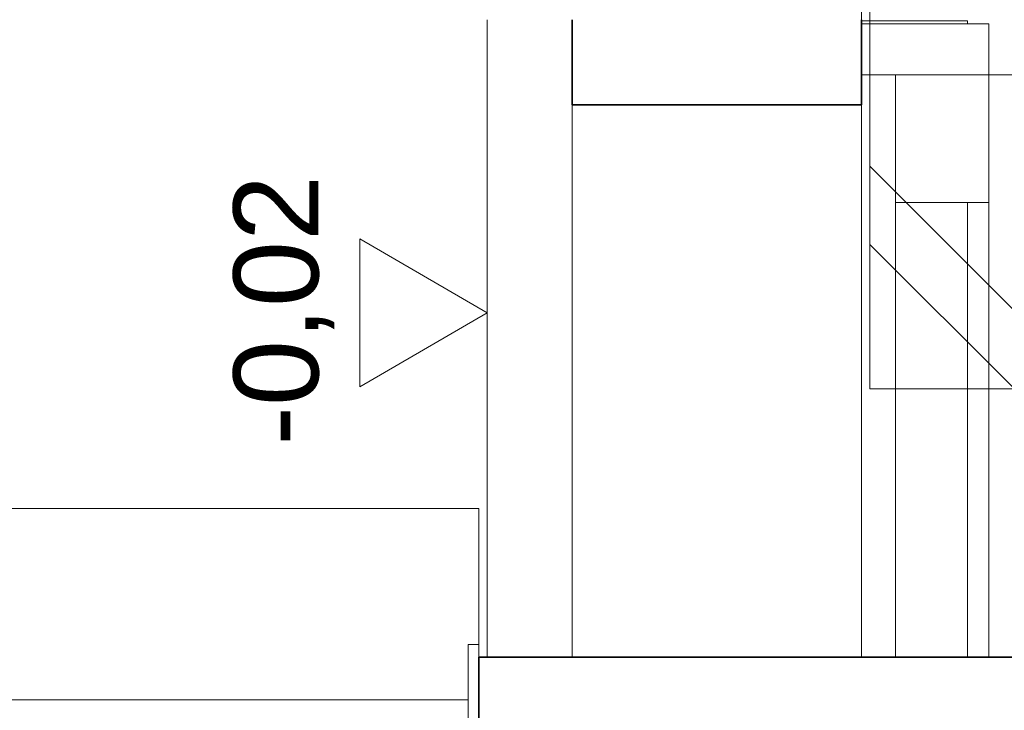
# Model space of a CAD drawing. Header units: millimetres. Extents: x -8078 to 241103, y -4319 to 602442.
# Tile 52 of 148: x 36610 to 38926, y 295419 to 297044. Entities that reach past the tile are written whole.
import ezdxf

# ---------------------------------------------------------------- set-up
doc = ezdxf.new("R2010")
doc.units = ezdxf.units.MM
doc.header["$MEASUREMENT"] = 0
doc.set_wipeout_variables(frame=1)
doc.linetypes.add('Wipeout_Contour', pattern=[1000, 0, -1000])
for name, color, linetype in [('#podkład', 252, 'Continuous'), ('- A - ocieplenie', 7, 'Continuous'), ('2D - Ogólne', 7, 'Continuous'), ('Konstrukcja - Stropy', 7, 'Continuous'), ('Konstrukcja - Ściany zewnętrzne', 7, 'Continuous'), ('Wymiarowanie - Ogólne', 7, 'Continuous')]:
    doc.layers.add(name, color=color, linetype=linetype)
doc.styles.add('STYL_AUTOMATYCZNY_3', font='txt')

# ---------------------------------------------------------------- blocks, each defined once
blk = doc.blocks.new('qqe433333')
at = {"layer": '- A - ocieplenie', "color": 252, "linetype": 'Continuous', "lineweight": 35, "ltscale": 100}
for p, q in [((-1482.6, 682969.5), (-1482.6, 682769.5)), ((-1482.6, 682769.5), (-802.6, 682769.5))]:
    blk.add_line(p, q, dxfattribs=at)
at = {"layer": '2D - Ogólne', "color": 252, "linetype": 'Continuous', "lineweight": 13, "ltscale": 100, "flags": 128}
blk.add_lwpolyline([(-802.6, 681469.5), (-802.6, 685156), (-154.5, 685156), (-154.5, 681469.5)], close=True, dxfattribs=at)
at = {"layer": 'Konstrukcja - Stropy', "color": 252, "linetype": 'Continuous', "lineweight": 13, "ltscale": 100}
for p, q in [((-1482.6, 682769.5), (-1482.6, 681469.5)), ((-802.6, 682769.5), (-802.6, 681469.5))]:
    blk.add_line(p, q, dxfattribs=at)
at = {"layer": 'Konstrukcja - Ściany zewnętrzne', "color": 252, "linetype": 'Continuous', "lineweight": 35, "ltscale": 100}
for p, q in [((-1482.6, 681469.5), (-802.6, 681469.5)), ((-802.6, 681469.5), (-722.6, 681469.5))]:
    blk.add_line(p, q, dxfattribs=at)
at = {"color": 252, "linetype": 'Wipeout_Contour', "lineweight": 0, "ltscale": 1881781.322112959}
blk.add_wipeout([(-1702.6, 681669.5), (-1702.6, 681819.5), (-4788.2, 681819.5), (-4792.6, 681669.5)], dxfattribs=at).dxf.layer = '- A - ocieplenie'
at = {"color": 252, "linetype": 'Wipeout_Contour', "lineweight": 0, "ltscale": 3745109.471471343}
blk.add_wipeout([(-502.6, 682839.5), (-332.6, 682839.5), (-332.6, 682969.5), (-802.6, 682969.5), (-802.6, 682966.5), (-552.6, 682966.5), (-552.6, 682959.5), (-502.6, 682959.5)], dxfattribs=at).dxf.layer = '- A - ocieplenie'
at = {"color": 252, "linetype": 'Wipeout_Contour', "lineweight": 0, "ltscale": 1871527.408376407}
blk.add_wipeout([(-552.6, 681469.5), (-502.6, 681469.5), (-502.6, 682539.5), (-552.6, 682539.5)], dxfattribs=at).dxf.layer = '- A - ocieplenie'
at = {"color": 252, "linetype": 'Wipeout_Contour', "lineweight": 0, "ltscale": 2819164.285012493}
blk.add_wipeout([(-1727.6, 681469.5), (-1727.6, 681499.5), (-1702.6, 681499.5), (-1702.6, 681669.5), (-4652.6, 681669.5), (-4652.6, 681469.5)], dxfattribs=at).dxf.layer = '- A - ocieplenie'
at = {"layer": 'Konstrukcja - Stropy', "color": 252, "linetype": 'Continuous', "lineweight": 13, "ltscale": 100}
blk.add_line((-502.6, 681469.5), (-502.6, 682539.5), dxfattribs=at)
at = {"layer": 'Konstrukcja - Ściany zewnętrzne', "color": 252, "linetype": 'Continuous', "lineweight": 20, "ltscale": 100}
for p, q in [((-502.6, 682539.5), (-722.6, 682539.5)), ((-552.6, 681469.5), (-552.6, 682539.5))]:
    blk.add_line(p, q, dxfattribs=at)
at = {"layer": 'Konstrukcja - Ściany zewnętrzne', "color": 252, "linetype": 'Continuous', "lineweight": 35, "ltscale": 100}
blk.add_line((-722.6, 681469.5), (-192.6, 681469.5), dxfattribs=at)
at = {"color": 252, "linetype": 'Wipeout_Contour', "lineweight": 0, "ltscale": 1872925.853102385}
blk.add_wipeout([(-802.6, 682959.5), (-802.6, 682839.5), (-502.6, 682839.5), (-502.6, 682959.5)], dxfattribs=at).dxf.layer = '- A - ocieplenie'
at = {"color": 252, "linetype": 'Wipeout_Contour', "lineweight": 0, "ltscale": 1881234.283052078}
blk.add_wipeout([(-1727.6, 681369.4), (-1727.6, 681469.5), (-4652.6, 681469.5), (-4652.6, 681369.4)], dxfattribs=at).dxf.layer = '- A - ocieplenie'
at = {"layer": '2D - Ogólne', "linetype": 'Continuous', "lineweight": 20}
h = blk.add_hatch(dxfattribs=at)
h.set_pattern_fill('Podwójny_szraf_1_4_0008', color=252, angle=90, style=0, pattern_type=2)
h.set_pattern_definition([(135, (-1702.6, 957497.23), (-459.6194, -459.6194), []), (135, (-1794.5, 957405.3), (-459.6194, -459.6194), [])])
h.paths.add_polyline_path([(-632.6, 667889.4), (-632.6, 660538), (4861.5, 660538), (4861.5, 667889.4), (4861.5, 675919.5), (4861.5, 690940.5), (3807.4, 690940.5), (-632.6, 690940.5), (-632.6, 685441.2), (-782.6, 683519.1), (-782.6, 682100.8), (516.8, 682100.8), (516.8, 681469.5), (3867.4, 681469.5), (3867.4, 675893.9), (1897.4, 675893.9), (1897.4, 667889.4)])
at = {"layer": '- A - ocieplenie', "color": 252, "linetype": 'Continuous', "lineweight": 35, "ltscale": 100}
for p, q in [((-802.6, 682969.5), (-802.6, 682839.5)), ((-802.6, 682839.5), (-802.6, 682769.5))]:
    blk.add_line(p, q, dxfattribs=at)
at = {"layer": '- A - ocieplenie', "color": 252, "linetype": 'Continuous', "lineweight": 20, "ltscale": 100}
for p, q in [((-802.6, 682959.5), (-502.6, 682959.5)), ((-502.6, 682959.5), (-502.6, 682839.5)), ((-4652.6, 681369.4), (-1727.6, 681369.4))]:
    blk.add_line(p, q, dxfattribs=at)
at = {"layer": '2D - Ogólne', "color": 252, "linetype": 'Continuous', "lineweight": 13, "ltscale": 100, "flags": 128}
blk.add_lwpolyline([(4861.5, 690940.5), (4861.5, 675919.5), (4861.5, 667889.4), (4861.5, 660538), (-632.6, 660538), (-632.6, 667889.4), (1897.4, 667889.4), (1897.4, 675893.9), (3867.4, 675893.9), (3867.4, 681469.5), (516.8, 681469.5), (516.8, 682100.8), (-782.6, 682100.8), (-782.6, 683519.1), (-632.6, 685441.2), (-632.6, 690940.5)], dxfattribs=at)
at = {"layer": 'Konstrukcja - Stropy', "color": 252, "linetype": 'Continuous', "lineweight": 13, "ltscale": 100}
for p, q in [((-802.6, 682839.5), (-722.6, 682839.5)), ((-722.6, 682839.5), (-722.6, 681469.5)), ((-202.6, 682839.5), (-502.6, 682839.5))]:
    blk.add_line(p, q, dxfattribs=at)
at = {"layer": 'Konstrukcja - Ściany zewnętrzne', "color": 252, "linetype": 'Continuous', "lineweight": 20, "ltscale": 100}
for p, q in [((-802.6, 682966.5), (-552.6, 682966.5)), ((-552.6, 682959.5), (-552.6, 682966.5)), ((-722.6, 682839.5), (-502.6, 682839.5)), ((-502.6, 682839.5), (-502.6, 682539.5))]:
    blk.add_line(p, q, dxfattribs=at)
at = {"color": 252, "linetype": 'Wipeout_Contour', "lineweight": 0, "ltscale": 2818197.957006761}
blk.add_wipeout([(-1702.6, 681469.5), (-1682.6, 681469.5), (-1682.6, 682969.5), (-3772.6, 682969.5), (-3772.6, 681819.5), (-1702.6, 681819.5)], dxfattribs=at).dxf.layer = '- A - ocieplenie'
at = {"layer": '- A - ocieplenie', "color": 252, "linetype": 'Continuous', "lineweight": 20, "ltscale": 100}
for p, q in [((-4788.2, 681819.5), (-1702.6, 681819.5)), ((-1702.6, 681669.5), (-1702.6, 681819.5)), ((-1702.6, 681669.5), (-1702.6, 681499.5)), ((-1702.6, 681469.5), (-1682.6, 681469.5))]:
    blk.add_line(p, q, dxfattribs=at)
at = {"layer": 'Konstrukcja - Stropy', "color": 252, "linetype": 'Continuous', "lineweight": 13, "ltscale": 100}
blk.add_line((-1682.6, 682969.5), (-1682.6, 681469.5), dxfattribs=at)
at = {"layer": 'Konstrukcja - Ściany zewnętrzne', "color": 252, "linetype": 'Continuous', "lineweight": 13, "ltscale": 100}
for p, q in [((-1727.6, 681499.5), (-1727.6, 681269.5)), ((-1727.6, 681499.5), (-1702.6, 681499.5)), ((-1702.6, 681499.5), (-1702.6, 681469.5))]:
    blk.add_line(p, q, dxfattribs=at)
at = {"layer": 'Konstrukcja - Ściany zewnętrzne', "color": 252, "linetype": 'Continuous', "lineweight": 35, "ltscale": 100}
for p, q in [((-1702.6, 681469.5), (-1682.6, 681469.5)), ((-1682.6, 681469.5), (-1482.6, 681469.5))]:
    blk.add_line(p, q, dxfattribs=at)
at = {"layer": 'Konstrukcja - Ściany zewnętrzne', "color": 252, "linetype": 'Continuous', "lineweight": 35, "ltscale": 100, "flags": 128}
blk.add_lwpolyline([(-1702.6, 681469.5), (-1702.6, 681269.5), (-1702.6, 681219.5), (-1702.6, 681169.5)], dxfattribs=at)
at = {"layer": 'Wymiarowanie - Ogólne', "color": 252, "linetype": 'Continuous', "lineweight": 13, "ltscale": 100}
for p, q in [((-1682.6, 682279.9), (-1682.6, 682504.9)), ((-1982.6, 682105.9), (-1982.6, 682453.9)), ((-1982.6, 682453.9), (-1682.6, 682279.9)), ((-1682.6, 682279.9), (-1982.6, 682105.9)), ((-1682.6, 682279.9), (-1682.6, 682054.9))]:
    blk.add_line(p, q, dxfattribs=at)
at = {"layer": 'Wymiarowanie - Ogólne', "color": 252, "linetype": 'Continuous', "lineweight": 13, "insert": (-2042.6, 681967.3), "char_height": 200, "width": 625.18, "attachment_point": 7, "rotation": 90, "style": 'STYL_AUTOMATYCZNY_3'}
blk.add_mtext('\\A1;{\\pql;\\fArial|b0|i0|c238|p0;\\W1.000000;-0,02}', dxfattribs=at)

msp = doc.modelspace()

# ---------------------------------------------------------------- block references
at = {"layer": '#podkład'}
msp.add_blockref('qqe433333', (39392.7, -385925.5), dxfattribs=at)

doc.saveas('drawing.dxf')
